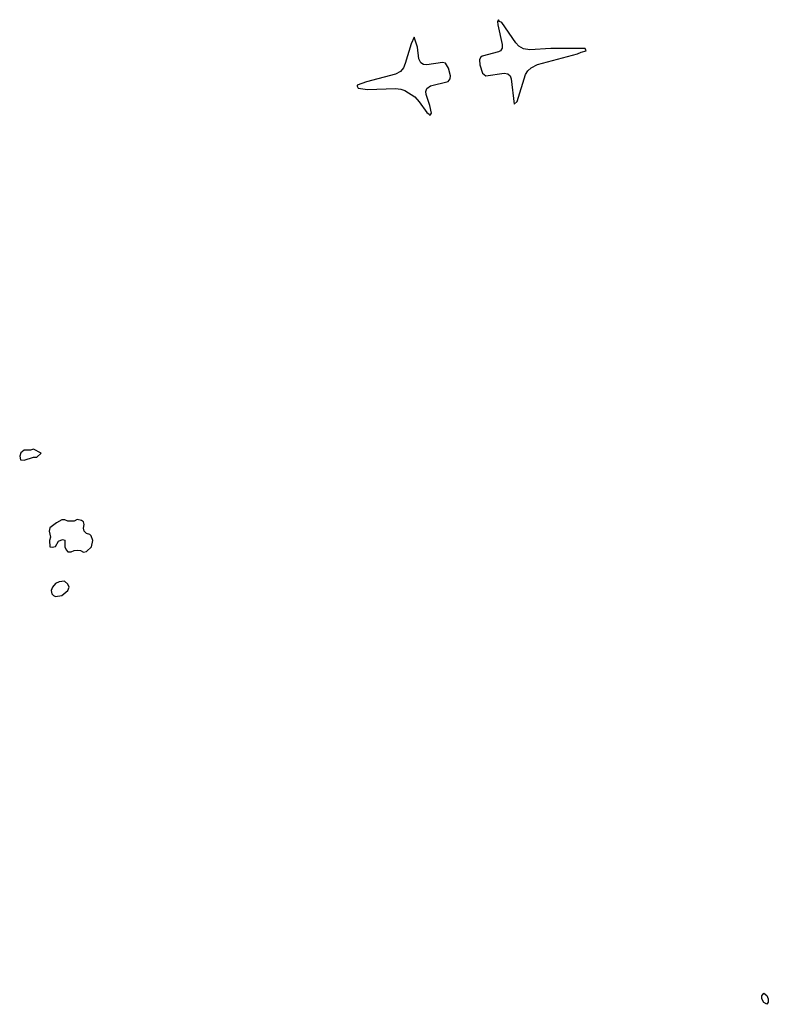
# Model space of a CAD drawing. Header units: inches. Extents: x 2221774 to 2440637, y 201306 to 357559.
# Tile 73 of 245: x 2336521 to 2341319, y 247455 to 253769. Entities that reach past the tile are written whole.
import ezdxf

# ---------------------------------------------------------------- set-up
doc = ezdxf.new("R2010")
doc.units = ezdxf.units.IN
doc.header["$MEASUREMENT"] = 0
for name, color, linetype in [('C3235', 7, 'Continuous'), ('C3244', 7, 'Continuous'), ('C3245', 7, 'Continuous')]:
    doc.layers.add(name, color=color, linetype=linetype)

msp = doc.modelspace()

# ---------------------------------------------------------------- linework, layer by layer
at = {"layer": 'C3235', "color": 5, "elevation": 40}
msp.add_lwpolyline([(2340000, 253584.4), (2339924, 253584), (2339790, 253576), (2339750, 253582.1), (2339720.3, 253600.3), (2339700.8, 253620.8), (2339610, 253751.6), (2339596.8, 253756.8), (2339590, 253769.4), (2339583, 253757), (2339584.5, 253735.5), (2339614.1, 253610), (2339612.9, 253587.1), (2339602.3, 253570), (2339590, 253562.5), (2339484, 253536), (2339473.5, 253526.5), (2339468.1, 253511.9), (2339470, 253480.3), (2339486.7, 253426.7), (2339509.5, 253409.5), (2339626.7, 253426.7), (2339650, 253422.7), (2339664.3, 253410), (2339670.7, 253390), (2339690, 253227.7), (2339710, 253243.8), (2339762.5, 253417.5), (2339777.8, 253442.2), (2339798.3, 253461.7), (2339838.6, 253481.4), (2340000, 253524.4)], dxfattribs=at)
for points in [[(2339050, 253658), (2339030, 253615.6), (2338992.4, 253487.6), (2338980, 253460), (2338961.8, 253438.2), (2338930, 253420.3), (2338743.8, 253370), (2338683, 253350), (2338683.8, 253343.8), (2338690.8, 253330), (2338750, 253322.2), (2338930, 253327.4), (2338964.3, 253324.3), (2338990, 253316.3), (2339054, 253274), (2339082.2, 253242.2), (2339130, 253173.8), (2339144.6, 253164.6), (2339150, 253154.4), (2339159.2, 253170), (2339150, 253218.4), (2339126.4, 253290), (2339123.4, 253310), (2339130.8, 253329.2), (2339154.4, 253345.6), (2339267.1, 253372.9), (2339280.3, 253390), (2339281.2, 253410), (2339270, 253458.8), (2339250, 253491.3), (2339230, 253495.2), (2339130, 253480.8), (2339110, 253481.9), (2339091.8, 253491.8), (2339079, 253519), (2339070, 253593.2)], [(2336610, 251015.3), (2336590, 251008), (2336550, 251008.7), (2336527.5, 250992.5), (2336521, 250970), (2336526.8, 250946.8), (2336550, 250944.7), (2336610, 250964.7), (2336630, 250964.7), (2336658, 250990)], [(2336890, 250564), (2336870, 250553.2), (2336830, 250553.2), (2336810, 250561.2), (2336790, 250561.2), (2336756.4, 250543.6), (2336714.8, 250510), (2336710.8, 250490), (2336718.8, 250450), (2336711.3, 250430), (2336714, 250390), (2336730, 250386), (2336750, 250392), (2336770, 250424.7), (2336796, 250436), (2336810.8, 250430.8), (2336811, 250390), (2336818, 250370), (2336830, 250358), (2336850, 250356), (2336870, 250366), (2336890, 250366.8), (2336910, 250366), (2336930, 250354.8), (2336950, 250358.8), (2336980.9, 250390), (2336989.4, 250430), (2336979.5, 250459.5), (2336970, 250469), (2336950, 250474), (2336934, 250490), (2336929, 250509), (2336933.2, 250533.2), (2336929, 250549), (2336917.2, 250557.2)], [(2336809, 250169), (2336774.4, 250165.6), (2336750, 250154), (2336731, 250130), (2336722.8, 250110), (2336726.8, 250086.8), (2336736.9, 250076.9), (2336751.1, 250071.1), (2336790, 250076), (2336828.7, 250110), (2336839, 250130), (2336828.7, 250150)]]:
    msp.add_lwpolyline(points, close=True, dxfattribs=at)
at = {"layer": 'C3244', "color": 5, "elevation": 20}
msp.add_lwpolyline([(2341310, 247455.3), (2341290, 247466), (2341278, 247490), (2341277.2, 247510), (2341290, 247526), (2341310, 247511), (2341317.3, 247490), (2341318.8, 247470)], close=True, dxfattribs=at)
at = {"layer": 'C3245', "color": 5, "elevation": 40}
msp.add_lwpolyline([(2340000, 253524.4), (2340096.3, 253550), (2340118.7, 253561.3), (2340151.8, 253570), (2340145.2, 253585.2), (2340000, 253584.4)], dxfattribs=at)

doc.saveas('drawing.dxf')
